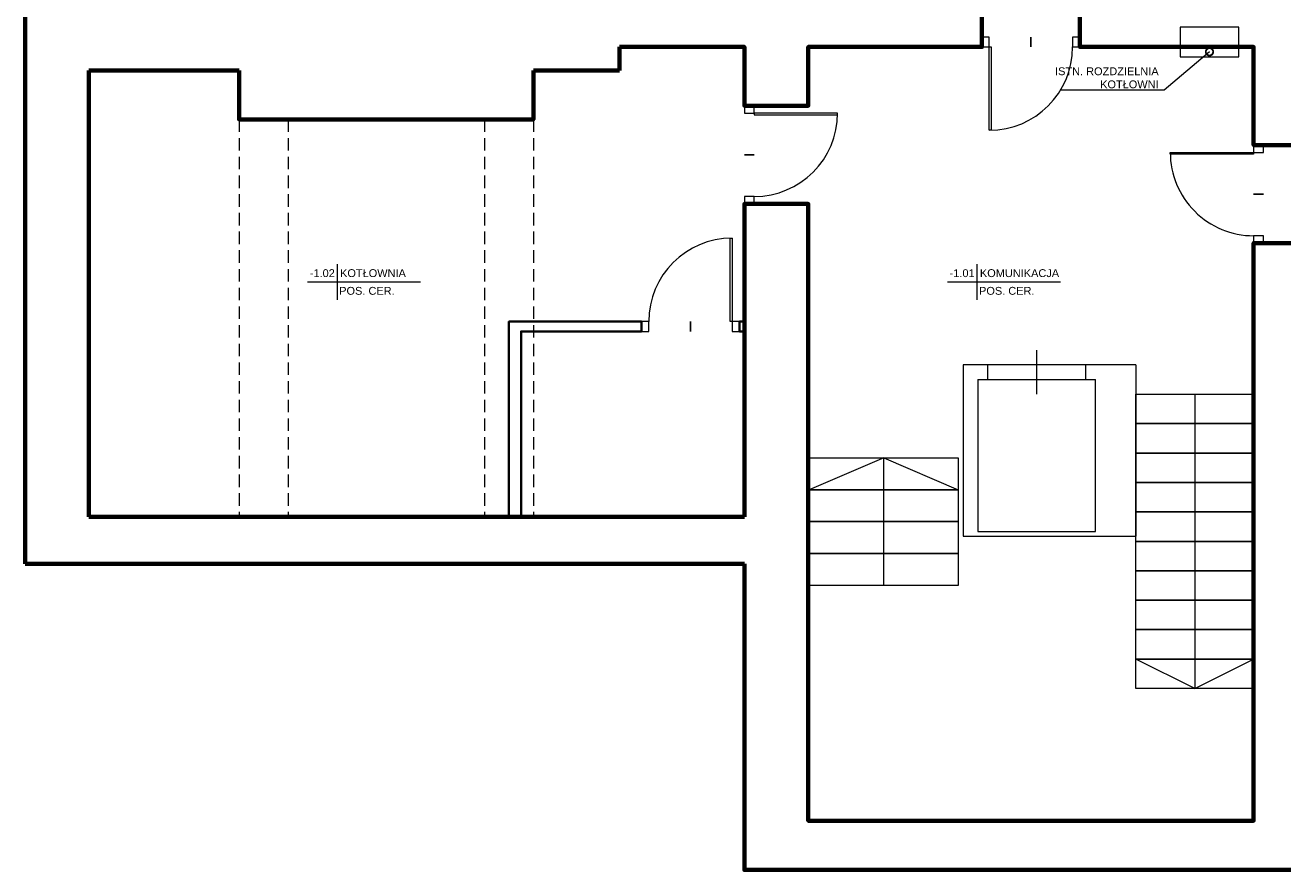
# Model space of a CAD drawing. Header units: centimetres. Extents: x 0 to 8068, y -312 to 10136.
# Tile 1 of 18: x 0 to 1282, y -312 to 549. Entities that reach past the tile are written whole.
import ezdxf
from ezdxf import colors
from ezdxf.entities.mleader import LeaderData, LeaderLine
from ezdxf.enums import TextEntityAlignment as Align
from ezdxf.math import Vec2, Vec3

# ---------------------------------------------------------------- set-up
doc = ezdxf.new("R2010")
doc.units = ezdxf.units.CM
doc.linetypes.add('DASHED', pattern=[19.05, 12.7, -6.35])
doc.layers.get('0').update_dxf_attribs({"lineweight": 13})
for name, color, linetype, lineweight, true_color in [('INW_DRZWI', 7, 'Continuous', 13, 0x838383), ('INW_NIEWIDOCZNE', 7, 'DASHED', 5, 0x838383), ('INW_OPIS', 7, 'Continuous', 13, 0x838383), ('INW_OPIS_TABELKI POMIESZCZEŃ', 7, 'Continuous', 5, 0x838383), ('INW_WIDOKOWE', 7, 'Continuous', 13, 0x838383), ('INW_WYPOSAŻENIE', 7, 'Continuous', 5, 0x838383), ('INW_ŚCIANY  DZIAŁOWE', 7, 'Continuous', 35, 0x838383), ('INW_ŚCIANY KONSTRUKCYJNE', 7, 'Continuous', 70, 0x838383)]:
    doc.layers.add(name, color=color, linetype=linetype, lineweight=lineweight, true_color=true_color)
doc.styles.add('100 ARIAL', font='arial.ttf', dxfattribs={"height": 16})

# ---------------------------------------------------------------- blocks, each defined once
blk = doc.blocks.new('*U290')
for points in [[(-85, 0), (-83.1, 0), (-83.1, 85), (-85, 85)], [(-85, 0), (-92.5, 0), (-92.5, -10), (-85, -10)], [(7.5, 0), (0, 0), (0, -10), (7.5, -10)]]:
    blk.add_lwpolyline(points, close=True)
blk.add_arc((-85, 0), 85, 0, 90)
at = {"layer": 'Defpoints'}
blk.add_lwpolyline([(-42.5, 0), (-42.5, -10)], dxfattribs=at)
blk = doc.blocks.new('*U291')
for points in [[(0, 0), (-1.9, 0), (-1.9, 85), (0, 85)], [(-85, 0), (-92.5, 0), (-92.5, -10), (-85, -10)], [(7.5, 0), (0, 0), (0, -10), (7.5, -10)]]:
    blk.add_lwpolyline(points, close=True)
blk.add_arc((0, 0), 85, 90, 180)
at = {"layer": 'Defpoints'}
blk.add_lwpolyline([(-42.5, 0), (-42.5, -10)], dxfattribs=at)
blk = doc.blocks.new('*U293')
for points in [[(0, 0), (-1.9, 0), (-1.9, 85), (0, 85)], [(-85, 0), (-92.5, 0), (-92.5, -10), (-85, -10)], [(7.5, 0), (0, 0), (0, -10), (7.5, -10)]]:
    blk.add_lwpolyline(points, close=True)
blk.add_arc((0, 0), 85, 90, 180)
at = {"layer": 'Defpoints'}
blk.add_lwpolyline([(-42.5, 0), (-42.5, -10)], dxfattribs=at)
blk = doc.blocks.new('_DotSmall')
at = {"color": 0, "linetype": 'ByBlock', "const_width": 0.5}
blk.add_lwpolyline([(-0.0625, 0, 1), (0.0625, 0, 1)], format="xyb", close=True, dxfattribs=at)
blk = doc.blocks.new('*U411')
at = {"linetype": 'Continuous', "lineweight": 0}
for p, q in [((0, 72.2), (0, -72.2)), ((-120.3, 0), (340.5, 0))]:
    blk.add_line(p, q, dxfattribs=at)
at = {"style": '100 ARIAL'}
for tag, height, flags, p in [('KONDYGNACJA', 16, 13, (288.1, 259.3)), ('INNE', 16, 13, (288.1, 236)), ('NR', 32, 12, (-60.2, 20))]:
    blk.add_attdef(tag, text='', height=height, dxfattribs=dict(at, flags=flags)).set_placement(p, align=Align.CENTER)
at = {"style": '100 ARIAL', "flags": 12}
blk.add_attdef('NAZW', (12.3, 20), '', height=32, dxfattribs=at)
at = {"color": 5, "style": '100 ARIAL', "flags": 12}
blk.add_attdef('DO_OBLICZEN', text='', height=32, dxfattribs=at).set_placement((-60.2, -51.6), align=Align.CENTER)
at = {"style": '100 ARIAL', "flags": 12}
blk.add_attdef('POS_001', text='', height=32, dxfattribs=at).set_placement((12.2, -19.7), align=Align.TOP_LEFT)
blk = doc.blocks.new('*U410')
at = {"linetype": 'Continuous', "lineweight": 0}
for p, q in [((0, 72.2), (0, -72.2)), ((-120.3, 0), (340.5, 0))]:
    blk.add_line(p, q, dxfattribs=at)
at = {"style": '100 ARIAL'}
for tag, height, flags, p in [('KONDYGNACJA', 16, 13, (288.1, 259.3)), ('INNE', 16, 13, (288.1, 236)), ('NR', 32, 12, (-60.2, 20))]:
    blk.add_attdef(tag, text='', height=height, dxfattribs=dict(at, flags=flags)).set_placement(p, align=Align.CENTER)
at = {"style": '100 ARIAL', "flags": 12}
blk.add_attdef('NAZW', (12.3, 20), '', height=32, dxfattribs=at)
at = {"color": 5, "style": '100 ARIAL', "flags": 12}
blk.add_attdef('DO_OBLICZEN', text='', height=32, dxfattribs=at).set_placement((-60.2, -51.6), align=Align.CENTER)
at = {"style": '100 ARIAL', "flags": 12}
blk.add_attdef('POS_001', text='', height=32, dxfattribs=at).set_placement((12.2, -19.7), align=Align.TOP_LEFT)
blk = doc.blocks.new('*U397')
for points in [[(0, 0), (-1.9, 0), (-1.9, 85), (0, 85)], [(-85, 0), (-92.5, 0), (-92.5, -10), (-85, -10)], [(7.5, 0), (0, 0), (0, -10), (7.5, -10)]]:
    blk.add_lwpolyline(points, close=True)
blk.add_arc((0, 0), 85, 90, 180)
at = {"layer": 'Defpoints'}
blk.add_lwpolyline([(-42.5, 0), (-42.5, -10)], dxfattribs=at)

msp = doc.modelspace()

# ---------------------------------------------------------------- linework, layer by layer
at = {"layer": 'INW_NIEWIDOCZNE'}
for p, q in [((218.274, 453.247), (218.274, 48.247)), ((268.274, 453.247), (268.274, 48.247)), ((468.274, 453.247), (468.274, 48.247)), ((518.274, 453.247), (518.274, 48.247))]:
    msp.add_line(p, q, dxfattribs=at)
at = {"layer": 'INW_OPIS'}
msp.add_lwpolyline([(1237.274, 547.247), (1177.274, 547.247), (1177.274, 517.247), (1237.274, 517.247)], close=True, dxfattribs=at)
at = {"layer": 'INW_WIDOKOWE'}
for p, q in [((1192.274, 173.247), (1192.274, -126.753)), ((875.274, 108.247), (799.274, 75.78)), ((875.274, -21.623), (875.274, 108.247)), ((875.274, 108.247), (951.274, 75.78)), ((1192.274, -126.753), (1132.274, -96.753)), ((1192.274, -126.753), (1252.274, -96.753))]:
    msp.add_line(p, q, dxfattribs=at)
for points in [[(1132.274, 173.247), (1252.274, 173.247), (1252.274, 143.247), (1132.274, 143.247)], [(1132.274, 143.247), (1252.274, 143.247), (1252.274, 113.247), (1132.274, 113.247)], [(799.274, 108.247), (951.274, 108.247), (951.274, 75.78), (799.274, 75.78)], [(1132.274, 113.247), (1252.274, 113.247), (1252.274, 83.247), (1132.274, 83.247)], [(1132.274, 83.247), (1252.274, 83.247), (1252.274, 53.247), (1132.274, 53.247)], [(799.274, 75.78), (951.274, 75.78), (951.274, 43.312), (799.274, 43.312)], [(1132.274, 53.247), (1252.274, 53.247), (1252.274, 23.247), (1132.274, 23.247)], [(799.274, 43.312), (951.274, 43.312), (951.274, 10.844), (799.274, 10.844)], [(1132.274, 23.247), (1252.274, 23.247), (1252.274, -6.753), (1132.274, -6.753)], [(799.274, 10.844), (951.274, 10.844), (951.274, -21.623), (799.274, -21.623)], [(1132.274, -6.753), (1252.274, -6.753), (1252.274, -36.753), (1132.274, -36.753)], [(1132.274, -36.753), (1252.274, -36.753), (1252.274, -66.753), (1132.274, -66.753)], [(1132.274, -66.753), (1252.274, -66.753), (1252.274, -96.753), (1132.274, -96.753)], [(1132.274, -96.753), (1252.274, -96.753), (1252.274, -126.753), (1132.274, -126.753)]]:
    msp.add_lwpolyline(points, close=True, dxfattribs=at)
at = {"layer": 'INW_WYPOSAŻENIE'}
for p, q in [((1031.273, 173.247), (1031.273, 218.247)), ((981.27, 188.377), (981.27, 203.377)), ((1081.274, 188.337), (1081.274, 203.337)), ((1132.274, 203.247), (1132.274, 28.377)), ((971.273, 188.377), (1091.273, 188.377)), ((1132.274, 183.247), (1132.274, 28.377))]:
    msp.add_line(p, q, dxfattribs=at)
for points in [[(1132.274, 203.247), (956.274, 203.247), (956.274, 28.377), (1132.274, 28.377)], [(971.273, 188.377), (971.273, 33.377), (1091.273, 33.377), (1091.273, 188.377)]]:
    msp.add_lwpolyline(points, dxfattribs=at)
at = {"layer": 'INW_ŚCIANY  DZIAŁOWE'}
for points in [[(493.274, 48.247), (493.274, 247.247), (628.274, 247.247), (628.274, 237.247), (505.774, 237.247), (505.774, 48.247), (493.274, 48.247)], [(733.274, 247.247), (728.274, 247.247), (728.274, 237.247), (733.274, 237.247)]]:
    msp.add_lwpolyline(points, dxfattribs=at)
at = {"layer": 'INW_ŚCIANY KONSTRUKCYJNE'}
for p, q in [((606.017, 527.247), (606.017, 503.247)), ((65.274, 503.247), (218.274, 503.247)), ((518.274, 503.247), (606.017, 503.247)), ((733.274, 367.247), (733.274, 48.247)), ((798.274, 367.247), (798.274, 0.247)), ((1252.274, 327.247), (1252.274, 0.247)), ((65.274, 48.247), (733.274, 48.247)), ((0.274, 0.247), (733.274, 0.247))]:
    msp.add_line(p, q, dxfattribs=at)
for points in [[(0.274, 1216.247), (0.274, 0.247)], [(1428.22, 527.247), (1317.274, 527.247), (1317.274, 427.247), (1252.274, 427.247), (1252.274, 527.247), (1075.274, 527.247), (1075.274, 575.247), (1111.274, 575.247), (1111.274, 600.247), (1141.274, 600.247), (1141.274, 575.247), (1256.274, 575.247), (1256.274, 585.247), (1286.274, 585.247), (1286.274, 575.247), (1428.22, 575.247)], [(975.274, 575.247), (975.274, 527.247), (798.274, 527.247), (798.274, 467.247), (733.274, 467.247), (733.274, 527.247), (606.017, 527.247)], [(65.274, 503.247), (65.274, 48.247)], [(218.274, 503.247), (218.274, 453.247), (518.274, 453.247), (518.274, 503.247)], [(733.274, 270.879), (733.274, 367.247), (798.274, 367.247), (798.274, 270.879)], [(1317.274, 270.879), (1317.274, 327.247), (1252.274, 327.247), (1252.274, 270.879)], [(1317.274, 0.247), (1317.274, -311.623), (733.274, -311.623), (733.274, 0.247)], [(1252.274, 0.247), (1252.274, -261.623), (798.274, -261.623), (798.274, 0.247)]]:
    msp.add_lwpolyline(points, dxfattribs=at)

# ---------------------------------------------------------------- block references
at = {"layer": 'INW_DRZWI'}
for name, p, rotation in [('*U293', (982.774, 527.247), 180), ('*U290', (743.274, 374.747), 270), ('*U291', (1252.274, 419.747), 89.99999999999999), ('*U397', (720.774, 247.247), 360)]:
    msp.add_blockref(name, p, dxfattribs=dict(at, rotation=rotation))
at = {"layer": 'INW_OPIS_TABELKI POMIESZCZEŃ'}
ref = msp.add_blockref('*U411', (318.151, 287.639), dxfattribs=dict(at, xscale=0.25, yscale=0.25, zscale=0.25))
ref.add_attrib('NR', '-1.02', dxfattribs={"layer": '0', "height": 8, "style": '100 ARIAL'}).set_placement((303.113, 292.628), align=Align.CENTER)
ref.add_attrib('NAZW', 'KOTŁOWNIA', (321.222, 292.628), dxfattribs={"layer": '0', "height": 8, "style": '100 ARIAL'})
ref.add_attrib('POS_001', 'POS. CER.', (320.342, 274.59), dxfattribs={"layer": '0', "height": 8, "style": '100 ARIAL'})
ref = msp.add_blockref('*U410', (970.235, 287.639), dxfattribs=dict(at, xscale=0.25, yscale=0.25, zscale=0.25))
ref.add_attrib('NR', '-1.01', dxfattribs={"layer": '0', "height": 8, "style": '100 ARIAL'}).set_placement((955.196, 292.628), align=Align.CENTER)
ref.add_attrib('NAZW', 'KOMUNIKACJA', (973.305, 292.628), dxfattribs={"layer": '0', "height": 8, "style": '100 ARIAL'})
ref.add_attrib('POS_001', 'POS. CER.', (972.426, 274.59), dxfattribs={"layer": '0', "height": 8, "style": '100 ARIAL'})

# ---------------------------------------------------------------- leaders
at = {"layer": 'INW_OPIS'}
ml = msp.add_multileader_mtext('Standard', dxfattribs=at)
ml.set_content('ISTN. ROZDZIELNIA\\PKOTŁOWNI', color=256, style='100 ARIAL')
ml.set_leader_properties(color=256, linetype='ByLayer', lineweight=-1)
ml.set_arrow_properties(name='DOTSMALL')
ml.build(insert=Vec2(0, 0))
ml.multileader.update_dxf_attribs({"text_left_attachment_type": 5, "text_right_attachment_type": 5, "dogleg_length": 1, "arrow_head_size": 15})
ctx = ml.context
ctx.base_point, ctx.char_height, ctx.arrow_head_size, ctx.landing_gap_size, ctx.plane_origin, ctx.plane_x_axis = Vec3(1108.957, 494.791), 8, 15, 5, Vec3(1308.661, 547.178), Vec3(-1, 0)
ctx.left_attachment, ctx.right_attachment, ctx.text_align_type, ctx.attachment_type = 5, 5, 2, 2
notes = []
notes.append((ctx, [(0, (1, 1, 0), (1160.942, 483.188), (-1, 0), 0.5, [(0, [(1207.274, 522.247)], 0, [])])]))
ctx.mtext.insert, ctx.mtext.alignment, ctx.mtext.flow_direction = Vec3(1155.442, 506.394), 3, 5
for ctx, leaders in notes:
    for number, flags, end, landing, length, lines in leaders:
        leader = LeaderData()
        leader.index, (leader.has_last_leader_line, leader.has_dogleg_vector, leader.attachment_direction) = number, flags
        leader.last_leader_point, leader.dogleg_vector, leader.dogleg_length = Vec3(end), Vec3(landing), length
        for number, points, colour, breaks in lines:
            line = LeaderLine()
            line.index, line.vertices, line.color, line.breaks = number, Vec3.list(points), colors.encode_raw_color(colour), breaks
            leader.lines.append(line)
        ctx.leaders.append(leader)

doc.saveas('drawing.dxf')
